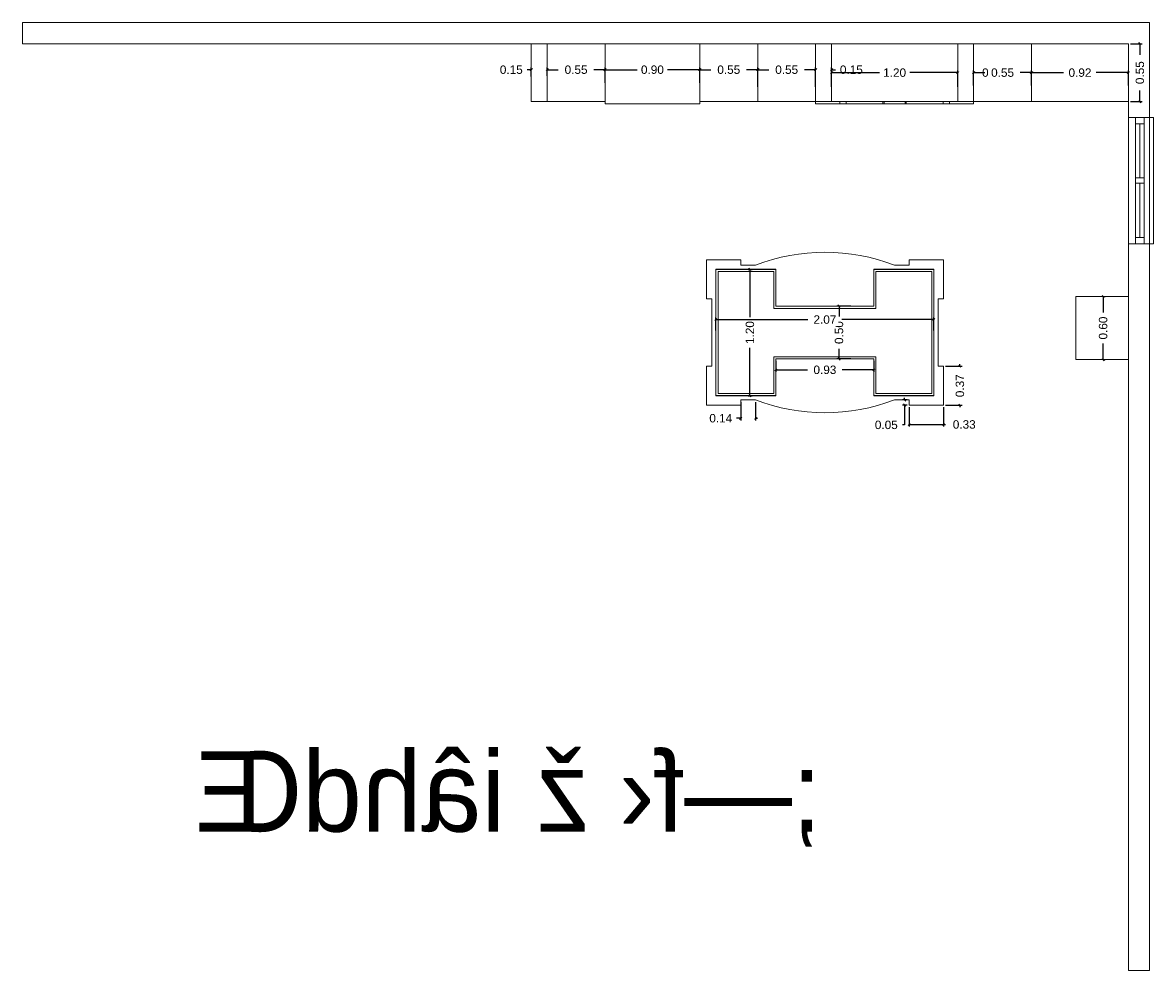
# Model space of a CAD drawing. Header units: inches. Extents: x 0 to 52.4, y -4.5 to 12.6.
# Tile 7 of 8: x 29.6 to 40.3, y 1.3 to 10.3. Entities that reach past the tile are written whole.
import ezdxf

# ---------------------------------------------------------------- set-up
doc = ezdxf.new("R2010")
doc.units = ezdxf.units.IN
doc.header["$MEASUREMENT"] = 0
for name, color, linetype, lineweight in [('A-GENM', 13, 'Continuous', 9), ('A-GLAZ', 151, 'Continuous', 9), ('A-GLAZ-SILL', 1, 'Continuous', 9), ('A-WALL', 113, 'Continuous', 9)]:
    doc.layers.add(name, color=color, linetype=linetype, lineweight=lineweight)
doc.styles.add('Arial', font='txt', dxfattribs={"height": 0.08})
doc.styles.get("Standard").update_dxf_attribs({"font": 'nashkh.shx'})
doc.dimstyles.new('Copy of Standard', dxfattribs={"dimtxt": 0.08, "dimasz": 0.02, "dimexe": 0.02, "dimexo": 0.02, "dimgap": 0.09, "dimtad": 0, "dimtoh": 1, "dimzin": 0, "dimdsep": 46, "dimtxsty": 'Arial', "dimblk": 'OBLIQUE', "dimcen": 0.02, "dimclrt": 1, "dimadec": 0, "dimazin": 0, "dimtfac": 1, "dimtofl": 0, "dimtmove": 0, "dimatfit": 3, "dimfxl": 1, "dimtfill": 1, "dimtolj": 1, "dimtzin": 0, "dimarcsym": 1})

# ---------------------------------------------------------------- blocks, each defined once
blk = doc.blocks.new('Dbl Plain - Dbl Plain-126545-Site')
at = {"layer": 'A-GLAZ'}
for p, q in [((-0.885, 0.025), (0.315, 0.025)), ((-0.885, -0.146), (-0.885, 0.025)), ((-0.885, -0.058), (-0.885, 0.025)), ((-0.885, 0.025), (0.315, 0.025)), ((-0.825, 0.025), (-0.825, -0.058)), ((-0.31, 0.025), (-0.31, -0.058)), ((-0.26, 0.025), (-0.26, -0.058)), ((0.255, 0.025), (0.255, -0.058)), ((0.315, 0.025), (0.315, -0.146)), ((0.315, 0.025), (0.315, -0.058)), ((0.315, -0.058), (-0.885, -0.058)), ((-0.825, -0.017), (-0.31, -0.017)), ((-0.26, -0.017), (0.255, -0.017)), ((0.315, -0.146), (-0.885, -0.146))]:
    blk.add_line(p, q, dxfattribs=at)
at = {"layer": 'A-GLAZ-SILL'}
for p, q in [((-0.885, -0.146), (-0.885, -0.11)), ((0.315, -0.146), (-0.885, -0.146)), ((0.315, -0.11), (0.315, -0.146))]:
    blk.add_line(p, q, dxfattribs=at)
blk = doc.blocks.new('_Oblique')
at = {"color": 0, "linetype": 'ByBlock', "lineweight": -2}
blk.add_line((-0.5, -0.5), (0.5, 0.5), dxfattribs=at)
blk = doc.blocks.new('*D55')
at = {"color": 0, "lineweight": -2, "transparency": 16777216}
for p, q in [((34.559, 9.83), (34.559, 9.858)), ((34.559, 9.838), (34.665, 9.838)), ((35.109, 9.838), (35.002, 9.838)), ((35.109, 9.83), (35.109, 9.858))]:
    blk.add_line(p, q, dxfattribs=at)
at = {"layer": 'Defpoints', "color": 0, "transparency": 16777216}
for p in [(34.559, 9.838), (34.559, 9.81), (35.109, 9.81)]:
    blk.add_point(p, dxfattribs=at)
at = {"color": 0, "lineweight": -2, "transparency": 16777216, "xscale": 0.02, "yscale": 0.02, "zscale": 0.02, "rotation": 180}
blk.add_blockref('_Oblique', (34.559, 9.838), dxfattribs=at)
at = {"color": 0, "lineweight": -2, "transparency": 16777216, "xscale": 0.02, "yscale": 0.02, "zscale": 0.02}
blk.add_blockref('_Oblique', (35.109, 9.838), dxfattribs=at)
at = {"color": 1, "transparency": 16777216, "insert": (34.834, 9.838), "char_height": 0.08, "attachment_point": 5, "style": 'Arial', "bg_fill": 3, "box_fill_scale": 1.25, "bg_fill_color": 256, "bg_fill_true_color": 13158600, "bg_fill_transparency": 0}
blk.add_mtext('\\A1;0.55', dxfattribs=at)
blk = doc.blocks.new('*D56')
at = {"color": 0, "lineweight": -2, "transparency": 16777216}
for p, q in [((34.409, 9.838), (34.369, 9.838)), ((34.409, 9.772), (34.409, 9.858)), ((34.559, 9.781), (34.559, 9.858)), ((34.559, 9.838), (34.579, 9.838))]:
    blk.add_line(p, q, dxfattribs=at)
at = {"layer": 'Defpoints', "color": 0, "transparency": 16777216}
for p in [(34.409, 9.838), (34.409, 9.752), (34.559, 9.761)]:
    blk.add_point(p, dxfattribs=at)
at = {"color": 0, "lineweight": -2, "transparency": 16777216, "xscale": 0.02, "yscale": 0.02, "zscale": 0.02}
blk.add_blockref('_Oblique', (34.409, 9.838), dxfattribs=at)
at = {"color": 0, "lineweight": -2, "transparency": 16777216, "xscale": 0.02, "yscale": 0.02, "zscale": 0.02, "rotation": 180}
blk.add_blockref('_Oblique', (34.559, 9.838), dxfattribs=at)
at = {"color": 1, "transparency": 16777216, "insert": (34.219, 9.838), "char_height": 0.08, "attachment_point": 5, "style": 'Arial', "bg_fill": 3, "box_fill_scale": 1.25, "bg_fill_color": 256, "bg_fill_true_color": 13158600, "bg_fill_transparency": 0}
blk.add_mtext('\\A1;0.15', dxfattribs=at)
blk = doc.blocks.new('*D57')
at = {"color": 0, "lineweight": -2, "transparency": 16777216}
for p, q in [((35.109, 9.712), (35.109, 9.858)), ((35.109, 9.838), (35.414, 9.838)), ((36.009, 9.838), (35.703, 9.838)), ((36.009, 9.712), (36.009, 9.858))]:
    blk.add_line(p, q, dxfattribs=at)
at = {"layer": 'Defpoints', "color": 0, "transparency": 16777216}
for p in [(36.009, 9.838), (35.109, 9.692), (36.009, 9.692)]:
    blk.add_point(p, dxfattribs=at)
at = {"color": 0, "lineweight": -2, "transparency": 16777216, "xscale": 0.02, "yscale": 0.02, "zscale": 0.02, "rotation": 180}
blk.add_blockref('_Oblique', (35.109, 9.838), dxfattribs=at)
at = {"color": 0, "lineweight": -2, "transparency": 16777216, "xscale": 0.02, "yscale": 0.02, "zscale": 0.02}
blk.add_blockref('_Oblique', (36.009, 9.838), dxfattribs=at)
at = {"color": 1, "transparency": 16777216, "insert": (35.559, 9.838), "char_height": 0.08, "attachment_point": 5, "style": 'Arial', "bg_fill": 3, "box_fill_scale": 1.25, "bg_fill_color": 256, "bg_fill_true_color": 13158600, "bg_fill_transparency": 0}
blk.add_mtext('\\A1;0.90', dxfattribs=at)
blk = doc.blocks.new('*D58')
at = {"color": 0, "lineweight": -2, "transparency": 16777216}
for p, q in [((36.009, 9.712), (36.009, 9.858)), ((36.009, 9.838), (36.115, 9.838)), ((36.559, 9.838), (36.452, 9.838)), ((36.559, 9.712), (36.559, 9.858))]:
    blk.add_line(p, q, dxfattribs=at)
at = {"layer": 'Defpoints', "color": 0, "transparency": 16777216}
for p in [(36.559, 9.838), (36.009, 9.692), (36.559, 9.692)]:
    blk.add_point(p, dxfattribs=at)
at = {"color": 0, "lineweight": -2, "transparency": 16777216, "xscale": 0.02, "yscale": 0.02, "zscale": 0.02, "rotation": 180}
blk.add_blockref('_Oblique', (36.009, 9.838), dxfattribs=at)
at = {"color": 0, "lineweight": -2, "transparency": 16777216, "xscale": 0.02, "yscale": 0.02, "zscale": 0.02}
blk.add_blockref('_Oblique', (36.559, 9.838), dxfattribs=at)
at = {"color": 1, "transparency": 16777216, "insert": (36.284, 9.838), "char_height": 0.08, "attachment_point": 5, "style": 'Arial', "bg_fill": 3, "box_fill_scale": 1.25, "bg_fill_color": 256, "bg_fill_true_color": 13158600, "bg_fill_transparency": 0}
blk.add_mtext('\\A1;0.55', dxfattribs=at)
blk = doc.blocks.new('*D59')
at = {"color": 0, "lineweight": -2, "transparency": 16777216}
for p, q in [((36.559, 9.676), (36.559, 9.858)), ((36.559, 9.838), (36.665, 9.838)), ((37.109, 9.838), (37.002, 9.838)), ((37.109, 9.676), (37.109, 9.858))]:
    blk.add_line(p, q, dxfattribs=at)
at = {"layer": 'Defpoints', "color": 0, "transparency": 16777216}
for p in [(37.109, 9.838), (36.559, 9.656), (37.109, 9.656)]:
    blk.add_point(p, dxfattribs=at)
at = {"color": 0, "lineweight": -2, "transparency": 16777216, "xscale": 0.02, "yscale": 0.02, "zscale": 0.02, "rotation": 180}
blk.add_blockref('_Oblique', (36.559, 9.838), dxfattribs=at)
at = {"color": 0, "lineweight": -2, "transparency": 16777216, "xscale": 0.02, "yscale": 0.02, "zscale": 0.02}
blk.add_blockref('_Oblique', (37.109, 9.838), dxfattribs=at)
at = {"color": 1, "transparency": 16777216, "insert": (36.834, 9.838), "char_height": 0.08, "attachment_point": 5, "style": 'Arial', "bg_fill": 3, "box_fill_scale": 1.25, "bg_fill_color": 256, "bg_fill_true_color": 13158600, "bg_fill_transparency": 0}
blk.add_mtext('\\A1;0.55', dxfattribs=at)
blk = doc.blocks.new('*D60')
at = {"color": 0, "lineweight": -2, "transparency": 16777216}
for p, q in [((37.109, 9.838), (37.089, 9.838)), ((37.109, 9.676), (37.109, 9.858)), ((37.259, 9.676), (37.259, 9.858)), ((37.259, 9.838), (37.299, 9.838))]:
    blk.add_line(p, q, dxfattribs=at)
at = {"layer": 'Defpoints', "color": 0, "transparency": 16777216}
for p in [(37.259, 9.838), (37.109, 9.656), (37.259, 9.656)]:
    blk.add_point(p, dxfattribs=at)
at = {"color": 0, "lineweight": -2, "transparency": 16777216, "xscale": 0.02, "yscale": 0.02, "zscale": 0.02}
blk.add_blockref('_Oblique', (37.109, 9.838), dxfattribs=at)
at = {"color": 0, "lineweight": -2, "transparency": 16777216, "xscale": 0.02, "yscale": 0.02, "zscale": 0.02, "rotation": 180}
blk.add_blockref('_Oblique', (37.259, 9.838), dxfattribs=at)
at = {"color": 1, "transparency": 16777216, "insert": (37.448, 9.838), "char_height": 0.08, "attachment_point": 5, "style": 'Arial', "bg_fill": 3, "box_fill_scale": 1.25, "bg_fill_color": 256, "bg_fill_true_color": 13158600, "bg_fill_transparency": 0}
blk.add_mtext('\\A1;0.15', dxfattribs=at)
blk = doc.blocks.new('*D61')
at = {"color": 0, "lineweight": -2, "transparency": 16777216}
for p, q in [((37.259, 9.676), (37.259, 9.83)), ((37.259, 9.81), (37.714, 9.81)), ((38.459, 9.81), (38.003, 9.81)), ((38.459, 9.676), (38.459, 9.83))]:
    blk.add_line(p, q, dxfattribs=at)
at = {"layer": 'Defpoints', "color": 0, "transparency": 16777216}
for p in [(38.459, 9.81), (37.259, 9.656), (38.459, 9.656)]:
    blk.add_point(p, dxfattribs=at)
at = {"color": 0, "lineweight": -2, "transparency": 16777216, "xscale": 0.02, "yscale": 0.02, "zscale": 0.02, "rotation": 180}
blk.add_blockref('_Oblique', (37.259, 9.81), dxfattribs=at)
at = {"color": 0, "lineweight": -2, "transparency": 16777216, "xscale": 0.02, "yscale": 0.02, "zscale": 0.02}
blk.add_blockref('_Oblique', (38.459, 9.81), dxfattribs=at)
at = {"color": 1, "transparency": 16777216, "insert": (37.859, 9.81), "char_height": 0.08, "attachment_point": 5, "style": 'Arial', "bg_fill": 3, "box_fill_scale": 1.25, "bg_fill_color": 256, "bg_fill_true_color": 13158600, "bg_fill_transparency": 0}
blk.add_mtext('\\A1;1.20', dxfattribs=at)
blk = doc.blocks.new('*D62')
at = {"color": 0, "lineweight": -2, "transparency": 16777216}
for p, q in [((38.459, 9.81), (38.439, 9.81)), ((38.459, 9.773), (38.459, 9.83)), ((38.609, 9.741), (38.609, 9.83)), ((38.609, 9.81), (38.649, 9.81))]:
    blk.add_line(p, q, dxfattribs=at)
at = {"layer": 'Defpoints', "color": 0, "transparency": 16777216}
for p in [(38.609, 9.81), (38.459, 9.753), (38.609, 9.721)]:
    blk.add_point(p, dxfattribs=at)
at = {"color": 0, "lineweight": -2, "transparency": 16777216, "xscale": 0.02, "yscale": 0.02, "zscale": 0.02}
blk.add_blockref('_Oblique', (38.459, 9.81), dxfattribs=at)
at = {"color": 0, "lineweight": -2, "transparency": 16777216, "xscale": 0.02, "yscale": 0.02, "zscale": 0.02, "rotation": 180}
blk.add_blockref('_Oblique', (38.609, 9.81), dxfattribs=at)
at = {"color": 1, "transparency": 16777216, "insert": (38.798, 9.81), "char_height": 0.08, "attachment_point": 5, "style": 'Arial', "bg_fill": 3, "box_fill_scale": 1.25, "bg_fill_color": 256, "bg_fill_true_color": 13158600, "bg_fill_transparency": 0}
blk.add_mtext('\\A1;0.15', dxfattribs=at)
blk = doc.blocks.new('*D63')
at = {"color": 0, "lineweight": -2, "transparency": 16777216}
for p, q in [((38.609, 9.687), (38.609, 9.83)), ((38.609, 9.81), (38.715, 9.81)), ((39.159, 9.81), (39.052, 9.81)), ((39.159, 9.687), (39.159, 9.83))]:
    blk.add_line(p, q, dxfattribs=at)
at = {"layer": 'Defpoints', "color": 0, "transparency": 16777216}
for p in [(39.159, 9.81), (38.609, 9.667), (39.159, 9.667)]:
    blk.add_point(p, dxfattribs=at)
at = {"color": 0, "lineweight": -2, "transparency": 16777216, "xscale": 0.02, "yscale": 0.02, "zscale": 0.02, "rotation": 180}
blk.add_blockref('_Oblique', (38.609, 9.81), dxfattribs=at)
at = {"color": 0, "lineweight": -2, "transparency": 16777216, "xscale": 0.02, "yscale": 0.02, "zscale": 0.02}
blk.add_blockref('_Oblique', (39.159, 9.81), dxfattribs=at)
at = {"color": 1, "transparency": 16777216, "insert": (38.884, 9.81), "char_height": 0.08, "attachment_point": 5, "style": 'Arial', "bg_fill": 3, "box_fill_scale": 1.25, "bg_fill_color": 256, "bg_fill_true_color": 13158600, "bg_fill_transparency": 0}
blk.add_mtext('\\A1;0.55', dxfattribs=at)
blk = doc.blocks.new('*D64')
at = {"color": 0, "lineweight": -2, "transparency": 16777216}
for p, q in [((39.159, 9.687), (39.159, 9.83)), ((39.159, 9.81), (39.464, 9.81)), ((40.079, 9.81), (39.773, 9.81)), ((40.079, 9.687), (40.079, 9.83))]:
    blk.add_line(p, q, dxfattribs=at)
at = {"layer": 'Defpoints', "color": 0, "transparency": 16777216}
for p in [(40.079, 9.81), (39.159, 9.667), (40.079, 9.667)]:
    blk.add_point(p, dxfattribs=at)
at = {"color": 0, "lineweight": -2, "transparency": 16777216, "xscale": 0.02, "yscale": 0.02, "zscale": 0.02, "rotation": 180}
blk.add_blockref('_Oblique', (39.159, 9.81), dxfattribs=at)
at = {"color": 0, "lineweight": -2, "transparency": 16777216, "xscale": 0.02, "yscale": 0.02, "zscale": 0.02}
blk.add_blockref('_Oblique', (40.079, 9.81), dxfattribs=at)
at = {"color": 1, "transparency": 16777216, "insert": (39.619, 9.81), "char_height": 0.08, "attachment_point": 5, "style": 'Arial', "bg_fill": 3, "box_fill_scale": 1.25, "bg_fill_color": 256, "bg_fill_true_color": 13158600, "bg_fill_transparency": 0}
blk.add_mtext('\\A1;0.92', dxfattribs=at)
blk = doc.blocks.new('*D65')
at = {"color": 0, "lineweight": -2, "transparency": 16777216}
for p, q in [((39.839, 7.685), (39.839, 7.533)), ((39.849, 7.685), (39.859, 7.685)), ((39.839, 7.085), (39.839, 7.237)), ((39.849, 7.085), (39.859, 7.085))]:
    blk.add_line(p, q, dxfattribs=at)
at = {"layer": 'Defpoints', "color": 0, "transparency": 16777216}
for p in [(39.829, 7.685), (39.829, 7.085), (39.839, 7.085)]:
    blk.add_point(p, dxfattribs=at)
at = {"color": 0, "lineweight": -2, "transparency": 16777216, "xscale": 0.02, "yscale": 0.02, "zscale": 0.02}
for p, rotation in [((39.839, 7.685), 90), ((39.839, 7.085), 270)]:
    blk.add_blockref('_Oblique', p, dxfattribs=dict(at, rotation=rotation))
at = {"color": 1, "transparency": 16777216, "insert": (39.839, 7.385), "char_height": 0.08, "attachment_point": 5, "rotation": 90, "style": 'Arial', "bg_fill": 3, "box_fill_scale": 1.25, "bg_fill_color": 256, "bg_fill_true_color": 13158600, "bg_fill_transparency": 0}
blk.add_mtext('\\A1;0.60', dxfattribs=at)
blk = doc.blocks.new('*D67')
at = {"color": 0, "lineweight": -2, "transparency": 16777216}
for p, q in [((40.099, 10.085), (40.208, 10.085)), ((40.188, 10.085), (40.188, 9.979)), ((40.188, 9.535), (40.188, 9.642)), ((40.099, 9.535), (40.208, 9.535))]:
    blk.add_line(p, q, dxfattribs=at)
at = {"layer": 'Defpoints', "color": 0, "transparency": 16777216}
for p in [(40.079, 10.085), (40.079, 9.535), (40.188, 9.535)]:
    blk.add_point(p, dxfattribs=at)
at = {"color": 0, "lineweight": -2, "transparency": 16777216, "xscale": 0.02, "yscale": 0.02, "zscale": 0.02}
for p, rotation in [((40.188, 10.085), 90), ((40.188, 9.535), 270)]:
    blk.add_blockref('_Oblique', p, dxfattribs=dict(at, rotation=rotation))
at = {"color": 1, "transparency": 16777216, "insert": (40.188, 9.81), "char_height": 0.08, "attachment_point": 5, "rotation": 90, "style": 'Arial', "bg_fill": 3, "box_fill_scale": 1.25, "bg_fill_color": 256, "bg_fill_true_color": 13158600, "bg_fill_transparency": 0}
blk.add_mtext('\\A1;0.55', dxfattribs=at)
blk = doc.blocks.new('Generic Models 2 - Generic Models 2-134094-Level 1')
at = {"layer": 'A-GENM'}
for p, q in [((8.648, -2.265), (8.648, -3.465)), ((9.218, -2.265), (8.648, -2.265)), ((8.648, -2.265), (9.218, -2.265)), ((8.648, -3.465), (8.648, -2.265)), ((8.648, -2.265), (8.648, -2.265)), ((9.218, -2.615), (9.218, -2.265)), ((9.218, -2.265), (9.218, -2.615)), ((9.218, -2.265), (9.218, -2.265)), ((10.718, -2.265), (10.148, -2.265)), ((10.148, -2.265), (10.148, -2.615)), ((10.148, -2.615), (10.148, -2.265)), ((10.148, -2.265), (10.718, -2.265)), ((10.148, -2.265), (10.148, -2.265)), ((10.718, -3.465), (10.718, -2.265)), ((10.718, -2.265), (10.718, -3.465)), ((10.718, -2.265), (10.718, -2.265)), ((10.148, -2.615), (9.218, -2.615)), ((9.218, -2.615), (10.148, -2.615)), ((9.218, -2.615), (9.218, -2.615)), ((10.148, -2.615), (10.148, -2.615)), ((9.218, -3.465), (9.218, -3.115)), ((9.218, -3.115), (10.148, -3.115)), ((10.148, -3.115), (9.218, -3.115)), ((9.218, -3.115), (9.218, -3.465)), ((9.218, -3.115), (9.218, -3.115)), ((10.148, -3.115), (10.148, -3.465)), ((10.148, -3.465), (10.148, -3.115)), ((10.148, -3.115), (10.148, -3.115)), ((8.648, -3.465), (9.218, -3.465)), ((9.218, -3.465), (8.648, -3.465)), ((8.648, -3.465), (8.648, -3.465)), ((9.218, -3.465), (9.218, -3.465)), ((10.148, -3.465), (10.718, -3.465)), ((10.718, -3.465), (10.148, -3.465)), ((10.148, -3.465), (10.148, -3.465)), ((10.718, -3.465), (10.718, -3.465))]:
    blk.add_line(p, q, dxfattribs=at)
blk = doc.blocks.new('*D106')
at = {"color": 0, "lineweight": -2, "transparency": 16777216}
for p, q in [((36.467, 7.942), (36.505, 7.942)), ((36.485, 7.942), (36.485, 7.487)), ((36.485, 6.742), (36.485, 7.198)), ((36.467, 6.742), (36.505, 6.742))]:
    blk.add_line(p, q, dxfattribs=at)
at = {"layer": 'Defpoints', "color": 0, "transparency": 16777216}
for p in [(36.447, 7.942), (36.447, 6.742), (36.485, 6.742)]:
    blk.add_point(p, dxfattribs=at)
at = {"color": 0, "lineweight": -2, "transparency": 16777216, "xscale": 0.02, "yscale": 0.02, "zscale": 0.02}
for p, rotation in [((36.485, 7.942), 90), ((36.485, 6.742), 270)]:
    blk.add_blockref('_Oblique', p, dxfattribs=dict(at, rotation=rotation))
at = {"color": 1, "transparency": 16777216, "insert": (36.485, 7.342), "char_height": 0.08, "attachment_point": 5, "rotation": 90, "style": 'Arial', "bg_fill": 3, "box_fill_scale": 1.25, "bg_fill_color": 256, "bg_fill_true_color": 13158600, "bg_fill_transparency": 0}
blk.add_mtext('\\A1;1.20', dxfattribs=at)
blk = doc.blocks.new('*D107')
at = {"color": 0, "lineweight": -2, "transparency": 16777216}
for p, q in [((36.732, 7.072), (36.732, 6.968)), ((36.732, 6.988), (37.032, 6.988)), ((37.662, 6.988), (37.362, 6.988)), ((37.662, 7.072), (37.662, 6.968))]:
    blk.add_line(p, q, dxfattribs=at)
at = {"layer": 'Defpoints', "color": 0, "transparency": 16777216}
for p in [(36.732, 7.092), (37.662, 7.092), (37.662, 6.988)]:
    blk.add_point(p, dxfattribs=at)
at = {"color": 0, "lineweight": -2, "transparency": 16777216, "xscale": 0.02, "yscale": 0.02, "zscale": 0.02, "rotation": 180}
blk.add_blockref('_Oblique', (36.732, 6.988), dxfattribs=at)
at = {"color": 0, "lineweight": -2, "transparency": 16777216, "xscale": 0.02, "yscale": 0.02, "zscale": 0.02}
blk.add_blockref('_Oblique', (37.662, 6.988), dxfattribs=at)
at = {"color": 1, "transparency": 16777216, "insert": (37.197, 6.988), "char_height": 0.08, "attachment_point": 5, "style": 'Arial', "bg_fill": 3, "box_fill_scale": 1.25, "bg_fill_color": 256, "bg_fill_true_color": 13158600, "bg_fill_transparency": 0}
blk.add_mtext('\\A1;0.93', dxfattribs=at)
blk = doc.blocks.new('*D108')
at = {"color": 0, "lineweight": -2, "transparency": 16777216}
for p, q in [((37.442, 7.592), (37.311, 7.592)), ((37.331, 7.592), (37.331, 7.496)), ((37.442, 7.092), (37.311, 7.092)), ((37.331, 7.092), (37.331, 7.189))]:
    blk.add_line(p, q, dxfattribs=at)
at = {"layer": 'Defpoints', "color": 0, "transparency": 16777216}
for p in [(37.331, 7.592), (37.462, 7.592), (37.462, 7.092)]:
    blk.add_point(p, dxfattribs=at)
at = {"color": 0, "lineweight": -2, "transparency": 16777216, "xscale": 0.02, "yscale": 0.02, "zscale": 0.02}
for p, rotation in [((37.331, 7.592), 90), ((37.331, 7.092), 270)]:
    blk.add_blockref('_Oblique', p, dxfattribs=dict(at, rotation=rotation))
at = {"color": 1, "transparency": 16777216, "insert": (37.331, 7.342), "char_height": 0.08, "attachment_point": 5, "rotation": 90, "style": 'Arial', "bg_fill": 3, "box_fill_scale": 1.25, "bg_fill_color": 256, "bg_fill_true_color": 13158600, "bg_fill_transparency": 0}
blk.add_mtext('\\A1;0.50', dxfattribs=at)
blk = doc.blocks.new('*D109')
at = {"color": 0, "lineweight": -2, "transparency": 16777216}
for p, q in [((36.162, 7.362), (36.162, 7.485)), ((36.162, 7.465), (37.036, 7.465)), ((38.232, 7.465), (37.357, 7.465)), ((38.232, 7.362), (38.232, 7.485))]:
    blk.add_line(p, q, dxfattribs=at)
at = {"layer": 'Defpoints', "color": 0, "transparency": 16777216}
for p in [(36.162, 7.465), (36.162, 7.342), (38.232, 7.342)]:
    blk.add_point(p, dxfattribs=at)
at = {"color": 0, "lineweight": -2, "transparency": 16777216, "xscale": 0.02, "yscale": 0.02, "zscale": 0.02, "rotation": 180}
blk.add_blockref('_Oblique', (36.162, 7.465), dxfattribs=at)
at = {"color": 0, "lineweight": -2, "transparency": 16777216, "xscale": 0.02, "yscale": 0.02, "zscale": 0.02}
blk.add_blockref('_Oblique', (38.232, 7.465), dxfattribs=at)
at = {"color": 1, "transparency": 16777216, "insert": (37.197, 7.465), "char_height": 0.08, "attachment_point": 5, "style": 'Arial', "bg_fill": 3, "box_fill_scale": 1.25, "bg_fill_color": 256, "bg_fill_true_color": 13158600, "bg_fill_transparency": 0}
blk.add_mtext('\\A1;2.07', dxfattribs=at)
blk = doc.blocks.new('*D110')
at = {"color": 0, "lineweight": -2, "transparency": 16777216}
for p, q in [((37.977, 6.702), (37.934, 6.702)), ((37.954, 6.702), (37.954, 6.722)), ((37.977, 6.652), (37.934, 6.652)), ((37.954, 6.652), (37.954, 6.465)), ((37.954, 6.465), (37.934, 6.465))]:
    blk.add_line(p, q, dxfattribs=at)
at = {"layer": 'Defpoints', "color": 0, "transparency": 16777216}
for p in [(37.997, 6.702), (37.954, 6.652), (37.997, 6.652)]:
    blk.add_point(p, dxfattribs=at)
at = {"color": 0, "lineweight": -2, "transparency": 16777216, "xscale": 0.02, "yscale": 0.02, "zscale": 0.02}
for p, rotation in [((37.954, 6.702), 270), ((37.954, 6.652), 90)]:
    blk.add_blockref('_Oblique', p, dxfattribs=dict(at, rotation=rotation))
at = {"color": 1, "transparency": 16777216, "insert": (37.78, 6.465), "char_height": 0.08, "attachment_point": 5, "style": 'Arial', "bg_fill": 3, "box_fill_scale": 1.25, "bg_fill_color": 256, "bg_fill_true_color": 13158600, "bg_fill_transparency": 0}
blk.add_mtext('\\A1;0.05', dxfattribs=at)
blk = doc.blocks.new('*D111')
at = {"color": 0, "lineweight": -2, "transparency": 16777216}
for p, q in [((36.397, 6.682), (36.397, 6.508)), ((36.537, 6.682), (36.537, 6.508)), ((36.397, 6.528), (36.357, 6.528)), ((36.537, 6.528), (36.557, 6.528))]:
    blk.add_line(p, q, dxfattribs=at)
at = {"layer": 'Defpoints', "color": 0, "transparency": 16777216}
for p in [(36.397, 6.702), (36.537, 6.702), (36.397, 6.528)]:
    blk.add_point(p, dxfattribs=at)
at = {"color": 0, "lineweight": -2, "transparency": 16777216, "xscale": 0.02, "yscale": 0.02, "zscale": 0.02}
blk.add_blockref('_Oblique', (36.397, 6.528), dxfattribs=at)
at = {"color": 0, "lineweight": -2, "transparency": 16777216, "xscale": 0.02, "yscale": 0.02, "zscale": 0.02, "rotation": 180}
blk.add_blockref('_Oblique', (36.537, 6.528), dxfattribs=at)
at = {"color": 1, "transparency": 16777216, "insert": (36.208, 6.528), "char_height": 0.08, "attachment_point": 5, "style": 'Arial', "bg_fill": 3, "box_fill_scale": 1.25, "bg_fill_color": 256, "bg_fill_true_color": 13158600, "bg_fill_transparency": 0}
blk.add_mtext('\\A1;0.14', dxfattribs=at)
blk = doc.blocks.new('*D112')
at = {"color": 0, "lineweight": -2, "transparency": 16777216}
for p, q in [((37.997, 6.632), (37.997, 6.449)), ((38.322, 6.632), (38.322, 6.449)), ((37.997, 6.469), (38.322, 6.469)), ((38.322, 6.469), (38.342, 6.469))]:
    blk.add_line(p, q, dxfattribs=at)
at = {"layer": 'Defpoints', "color": 0, "transparency": 16777216}
for p in [(37.997, 6.652), (38.322, 6.652), (38.322, 6.469)]:
    blk.add_point(p, dxfattribs=at)
at = {"color": 0, "lineweight": -2, "transparency": 16777216, "xscale": 0.02, "yscale": 0.02, "zscale": 0.02, "rotation": 180}
blk.add_blockref('_Oblique', (37.997, 6.469), dxfattribs=at)
at = {"color": 0, "lineweight": -2, "transparency": 16777216, "xscale": 0.02, "yscale": 0.02, "zscale": 0.02}
blk.add_blockref('_Oblique', (38.322, 6.469), dxfattribs=at)
at = {"color": 1, "transparency": 16777216, "insert": (38.52, 6.469), "char_height": 0.08, "attachment_point": 5, "style": 'Arial', "bg_fill": 3, "box_fill_scale": 1.25, "bg_fill_color": 256, "bg_fill_true_color": 13158600, "bg_fill_transparency": 0}
blk.add_mtext('\\A1;0.33', dxfattribs=at)
blk = doc.blocks.new('*D113')
at = {"color": 0, "lineweight": -2, "transparency": 16777216}
for p, q in [((38.342, 7.022), (38.499, 7.022)), ((38.479, 7.022), (38.479, 7.042)), ((38.342, 6.652), (38.499, 6.652)), ((38.479, 6.652), (38.479, 6.632))]:
    blk.add_line(p, q, dxfattribs=at)
at = {"layer": 'Defpoints', "color": 0, "transparency": 16777216}
for p in [(38.322, 7.022), (38.479, 7.022), (38.322, 6.652)]:
    blk.add_point(p, dxfattribs=at)
at = {"color": 0, "lineweight": -2, "transparency": 16777216, "xscale": 0.02, "yscale": 0.02, "zscale": 0.02}
for p, rotation in [((38.479, 7.022), 270), ((38.479, 6.652), 90)]:
    blk.add_blockref('_Oblique', p, dxfattribs=dict(at, rotation=rotation))
at = {"color": 1, "transparency": 16777216, "insert": (38.479, 6.837), "char_height": 0.08, "attachment_point": 5, "rotation": 90, "style": 'Arial', "bg_fill": 3, "box_fill_scale": 1.25, "bg_fill_color": 256, "bg_fill_true_color": 13158600, "bg_fill_transparency": 0}
blk.add_mtext('\\A1;0.37', dxfattribs=at)

msp = doc.modelspace()

# ---------------------------------------------------------------- linework, layer by layer
at = {"layer": 'A-GENM'}
for p, q in [((34.559, 10.085), (34.409, 10.085)), ((34.409, 10.085), (34.409, 9.535)), ((34.409, 9.535), (34.409, 10.085)), ((34.409, 10.085), (34.559, 10.085)), ((35.109, 10.085), (34.559, 10.085)), ((34.559, 10.085), (34.559, 9.535)), ((34.559, 9.535), (34.559, 10.085)), ((34.559, 10.085), (35.109, 10.085)), ((34.559, 9.535), (34.559, 10.085)), ((34.559, 10.085), (34.559, 9.535)), ((36.009, 10.085), (35.109, 10.085)), ((35.109, 10.085), (35.109, 9.515)), ((35.109, 9.515), (35.109, 10.085)), ((35.109, 10.085), (36.009, 10.085)), ((35.109, 9.535), (35.109, 10.085)), ((35.109, 10.085), (35.109, 9.535)), ((36.559, 10.085), (36.009, 10.085)), ((36.009, 10.085), (36.009, 9.535)), ((36.009, 9.535), (36.009, 10.085)), ((36.009, 10.085), (36.559, 10.085)), ((36.009, 9.515), (36.009, 10.085)), ((36.009, 10.085), (36.009, 9.515)), ((37.109, 10.085), (36.559, 10.085)), ((36.559, 10.085), (36.559, 9.535)), ((36.559, 9.535), (36.559, 10.085)), ((36.559, 10.085), (37.109, 10.085)), ((36.559, 9.535), (36.559, 10.085)), ((36.559, 10.085), (36.559, 9.535)), ((37.259, 10.085), (37.109, 10.085)), ((37.109, 10.085), (37.109, 9.535)), ((37.109, 9.535), (37.109, 10.085)), ((37.109, 10.085), (37.259, 10.085)), ((38.609, 10.085), (37.109, 10.085)), ((37.109, 10.085), (37.109, 9.535)), ((37.109, 9.535), (37.109, 10.085)), ((37.109, 10.085), (38.609, 10.085)), ((37.109, 9.535), (37.109, 10.085)), ((37.109, 10.085), (37.109, 9.535)), ((37.259, 9.535), (37.259, 10.085)), ((37.259, 10.085), (37.259, 9.535)), ((38.609, 10.085), (38.459, 10.085)), ((38.459, 10.085), (38.459, 9.535)), ((38.459, 9.535), (38.459, 10.085)), ((38.459, 10.085), (38.609, 10.085)), ((39.159, 10.085), (38.609, 10.085)), ((38.609, 10.085), (38.609, 9.535)), ((38.609, 9.535), (38.609, 10.085)), ((38.609, 10.085), (39.159, 10.085)), ((38.609, 9.535), (38.609, 10.085)), ((38.609, 10.085), (38.609, 9.535)), ((38.609, 9.535), (38.609, 10.085)), ((38.609, 10.085), (38.609, 9.535)), ((39.159, 9.535), (39.159, 10.085)), ((39.159, 10.085), (39.159, 9.535)), ((40.079, 10.085), (39.159, 10.085)), ((39.159, 10.085), (39.159, 9.535)), ((39.159, 9.535), (39.159, 10.085)), ((39.159, 10.085), (40.079, 10.085)), ((40.079, 9.535), (40.079, 10.085)), ((40.079, 10.085), (40.079, 9.535)), ((34.409, 9.535), (34.559, 9.535)), ((34.559, 9.535), (34.409, 9.535)), ((34.559, 9.535), (35.109, 9.535)), ((35.109, 9.535), (34.559, 9.535)), ((35.109, 9.515), (36.009, 9.515)), ((36.009, 9.515), (35.109, 9.515)), ((36.009, 9.535), (36.559, 9.535)), ((36.559, 9.535), (36.009, 9.535)), ((36.559, 9.535), (37.109, 9.535)), ((37.109, 9.535), (36.559, 9.535)), ((37.109, 9.535), (37.259, 9.535)), ((37.259, 9.535), (37.109, 9.535)), ((37.109, 9.535), (38.609, 9.535)), ((38.609, 9.535), (37.109, 9.535)), ((37.339, 9.535), (37.109, 9.535)), ((37.109, 9.535), (38.609, 9.535)), ((37.109, 9.535), (37.109, 9.515)), ((37.109, 9.535), (37.109, 9.515)), ((38.609, 9.515), (37.109, 9.515)), ((37.109, 9.515), (37.339, 9.515)), ((37.379, 9.535), (37.339, 9.535)), ((37.339, 9.535), (37.339, 9.515)), ((37.339, 9.515), (37.379, 9.515)), ((37.399, 9.535), (37.379, 9.535)), ((37.379, 9.515), (37.399, 9.515)), ((37.748, 9.535), (37.399, 9.535)), ((37.399, 9.535), (37.399, 9.515)), ((37.399, 9.535), (37.399, 9.515)), ((37.399, 9.515), (37.748, 9.515)), ((37.759, 9.535), (37.748, 9.535)), ((37.748, 9.535), (37.748, 9.515)), ((37.748, 9.515), (37.759, 9.515)), ((37.859, 9.535), (37.759, 9.535)), ((37.759, 9.535), (37.759, 9.515)), ((37.759, 9.515), (37.859, 9.515)), ((37.959, 9.535), (37.859, 9.535)), ((37.859, 9.515), (37.959, 9.515)), ((37.969, 9.535), (37.959, 9.535)), ((37.959, 9.535), (37.959, 9.515)), ((37.959, 9.515), (37.969, 9.515)), ((38.319, 9.535), (37.969, 9.535)), ((37.969, 9.535), (37.969, 9.515)), ((37.969, 9.515), (38.319, 9.515)), ((38.339, 9.535), (38.319, 9.535)), ((38.319, 9.535), (38.319, 9.515)), ((38.319, 9.535), (38.319, 9.515)), ((38.319, 9.515), (38.339, 9.515)), ((38.379, 9.535), (38.339, 9.535)), ((38.339, 9.515), (38.379, 9.515)), ((38.609, 9.535), (38.379, 9.535)), ((38.379, 9.535), (38.379, 9.515)), ((38.379, 9.515), (38.609, 9.515)), ((38.459, 9.535), (38.609, 9.535)), ((38.609, 9.535), (38.459, 9.535)), ((38.609, 9.535), (39.159, 9.535)), ((39.159, 9.535), (38.609, 9.535)), ((38.609, 9.515), (38.609, 9.535)), ((38.609, 9.515), (38.609, 9.535)), ((39.159, 9.535), (40.079, 9.535)), ((40.079, 9.535), (39.159, 9.535)), ((36.397, 8.032), (36.072, 8.032)), ((36.072, 8.032), (36.072, 7.662)), ((36.072, 7.662), (36.072, 8.032)), ((36.072, 8.032), (36.397, 8.032)), ((36.397, 7.982), (36.397, 8.032)), ((36.397, 8.032), (36.397, 7.982)), ((36.537, 7.982), (36.397, 7.982)), ((36.397, 7.982), (36.537, 7.982)), ((37.997, 7.982), (37.857, 7.982)), ((37.857, 7.982), (37.997, 7.982)), ((38.322, 8.032), (37.997, 8.032)), ((37.997, 8.032), (37.997, 7.982)), ((37.997, 7.982), (37.997, 8.032)), ((37.997, 8.032), (38.322, 8.032)), ((38.322, 7.662), (38.322, 8.032)), ((38.322, 8.032), (38.322, 7.662)), ((36.732, 7.942), (36.162, 7.942)), ((36.162, 7.942), (36.162, 6.742)), ((36.162, 6.742), (36.162, 7.942)), ((36.162, 7.942), (36.732, 7.942)), ((36.182, 6.762), (36.182, 7.922)), ((36.182, 7.922), (36.712, 7.922)), ((36.712, 7.922), (36.182, 7.922)), ((36.182, 7.922), (36.182, 6.762)), ((36.712, 7.922), (36.712, 7.572)), ((36.712, 7.572), (36.712, 7.922)), ((36.732, 7.592), (36.732, 7.942)), ((36.732, 7.942), (36.732, 7.592)), ((38.232, 7.942), (37.662, 7.942)), ((37.662, 7.942), (37.662, 7.592)), ((37.662, 7.592), (37.662, 7.942)), ((37.662, 7.942), (38.232, 7.942)), ((37.682, 7.572), (37.682, 7.922)), ((37.682, 7.922), (38.212, 7.922)), ((38.212, 7.922), (37.682, 7.922)), ((37.682, 7.922), (37.682, 7.572)), ((38.212, 7.922), (38.212, 6.762)), ((38.212, 6.762), (38.212, 7.922)), ((38.232, 6.742), (38.232, 7.942)), ((38.232, 7.942), (38.232, 6.742)), ((36.072, 7.662), (36.122, 7.662)), ((36.122, 7.662), (36.072, 7.662)), ((36.122, 7.662), (36.122, 7.022)), ((36.122, 7.022), (36.122, 7.662)), ((38.272, 7.022), (38.272, 7.662)), ((38.272, 7.662), (38.322, 7.662)), ((38.322, 7.662), (38.272, 7.662)), ((38.272, 7.662), (38.272, 7.022)), ((40.079, 7.685), (39.579, 7.685)), ((39.579, 7.685), (39.579, 7.085)), ((39.579, 7.085), (39.579, 7.685)), ((39.579, 7.685), (40.079, 7.685)), ((40.079, 7.085), (40.079, 7.685)), ((40.079, 7.685), (40.079, 7.085)), ((36.712, 7.572), (37.682, 7.572)), ((37.682, 7.572), (36.712, 7.572)), ((37.662, 7.592), (36.732, 7.592)), ((36.732, 7.592), (37.662, 7.592)), ((37.682, 7.112), (36.712, 7.112)), ((36.712, 7.112), (36.712, 6.762)), ((36.712, 6.762), (36.712, 7.112)), ((36.712, 7.112), (37.682, 7.112)), ((36.732, 6.742), (36.732, 7.092)), ((36.732, 7.092), (37.662, 7.092)), ((37.662, 7.092), (36.732, 7.092)), ((36.732, 7.092), (36.732, 6.742)), ((37.662, 7.092), (37.662, 6.742)), ((37.662, 6.742), (37.662, 7.092)), ((37.682, 6.762), (37.682, 7.112)), ((37.682, 7.112), (37.682, 6.762)), ((36.122, 7.022), (36.072, 7.022)), ((36.072, 7.022), (36.072, 6.652)), ((36.072, 6.652), (36.072, 7.022)), ((36.072, 7.022), (36.122, 7.022)), ((38.322, 7.022), (38.272, 7.022)), ((38.272, 7.022), (38.322, 7.022)), ((38.322, 6.652), (38.322, 7.022)), ((38.322, 7.022), (38.322, 6.652)), ((39.579, 7.085), (40.079, 7.085)), ((40.079, 7.085), (39.579, 7.085)), ((36.162, 6.742), (36.732, 6.742)), ((36.732, 6.742), (36.162, 6.742)), ((36.712, 6.762), (36.182, 6.762)), ((36.182, 6.762), (36.712, 6.762)), ((36.397, 6.652), (36.397, 6.702)), ((36.397, 6.702), (36.537, 6.702)), ((36.537, 6.702), (36.397, 6.702)), ((36.397, 6.702), (36.397, 6.652)), ((37.662, 6.742), (38.232, 6.742)), ((38.232, 6.742), (37.662, 6.742)), ((38.212, 6.762), (37.682, 6.762)), ((37.682, 6.762), (38.212, 6.762)), ((37.857, 6.702), (37.997, 6.702)), ((37.997, 6.702), (37.857, 6.702)), ((37.997, 6.702), (37.997, 6.652)), ((37.997, 6.652), (37.997, 6.702)), ((36.072, 6.652), (36.397, 6.652)), ((36.397, 6.652), (36.072, 6.652)), ((37.997, 6.652), (38.322, 6.652)), ((38.322, 6.652), (37.997, 6.652))]:
    msp.add_line(p, q, dxfattribs=at)
for centre, start, end in [((37.197, 6.239), 69.2704, 110.7296), ((37.197, 6.239), 69.2704, 110.7296), ((37.197, 8.446), 249.2704, 290.7296), ((37.197, 8.446), 249.2704, 290.7296)]:
    msp.add_arc(centre, 1.865, start, end, dxfattribs=at)
at = {"layer": 'A-WALL'}
for p, q in [((40.279, 10.285), (29.579, 10.285)), ((29.579, 10.085), (29.579, 10.285)), ((40.279, 1.285), (40.279, 10.285)), ((40.079, 10.085), (29.579, 10.085)), ((40.079, 1.285), (40.079, 10.085)), ((40.279, 9.385), (40.079, 9.385)), ((40.079, 8.185), (40.279, 8.185)), ((40.279, 1.285), (40.079, 1.285))]:
    msp.add_line(p, q, dxfattribs=at)

# ---------------------------------------------------------------- block references
at = {"layer": 'A-GENM'}
msp.add_blockref('Generic Models 2 - Generic Models 2-134094-Level 1', (27.513, 10.208), dxfattribs=at)
at = {"layer": 'A-GLAZ', "rotation": 89.99999999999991}
msp.add_blockref('Dbl Plain - Dbl Plain-126545-Site', (40.17, 9.07), dxfattribs=at)

# ---------------------------------------------------------------- texts
at = {"text_generation_flag": 2}
msp.add_text(';—f‹\xa0ž iâhdŒ', height=0.76335, dxfattribs=at).set_placement((37.168, 2.603))

# ---------------------------------------------------------------- next in the draw order: dimensions: what is measured, and where the dimension line sits
for base, p1, p2, picture, middle in [((34.559, 9.838), (35.109, 9.81), (34.559, 9.81), '*D55', (34.834, 9.838)), ((37.662, 6.988), (36.732, 7.092), (37.662, 7.092), '*D107', (37.197, 6.988))]:
    dim = msp.add_linear_dim(base=base, p1=p1, p2=p2, dimstyle='Copy of Standard')
    dim.commit()
    dim.dimension.update_dxf_attribs({"geometry": picture, "text_midpoint": middle})
for base, p1, p2, picture, middle in [((36.485, 6.742), (36.447, 7.942), (36.447, 6.742), '*D106', (36.485, 7.342)), ((39.839, 7.085), (39.829, 7.685), (39.829, 7.085), '*D65', (39.839, 7.385))]:
    dim = msp.add_linear_dim(base=base, p1=p1, p2=p2, angle=90, dimstyle='Copy of Standard')
    dim.commit()
    dim.dimension.update_dxf_attribs({"geometry": picture, "text_midpoint": middle})
dim = msp.add_linear_dim(base=(37.954, 6.652), p1=(37.997, 6.702), p2=(37.997, 6.652), angle=90, dimstyle='Copy of Standard')
dim.commit()
dim.dimension.update_dxf_attribs({"geometry": '*D110', "text_midpoint": (37.78, 6.465), "dimtype": 160})

# ---------------------------------------------------------------- next in the draw order: dimensions: what is measured, and where the dimension line sits
for base, p1, p2, picture, middle in [((34.409, 9.838), (34.559, 9.761), (34.409, 9.752), '*D56', (34.219, 9.838)), ((36.009, 9.838), (35.109, 9.692), (36.009, 9.692), '*D57', (35.559, 9.838)), ((36.397, 6.528), (36.537, 6.702), (36.397, 6.702), '*D111', (36.208, 6.528)), ((38.321560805, 6.469169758), (37.996560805, 6.652448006), (38.321560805, 6.652448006), '*D112', (38.519947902, 6.469169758))]:
    dim = msp.add_linear_dim(base=base, p1=p1, p2=p2, dimstyle='Copy of Standard')
    dim.commit()
    dim.dimension.update_dxf_attribs({"geometry": picture, "text_midpoint": middle})
dim = msp.add_linear_dim(base=(37.331, 7.592), p1=(37.462, 7.092), p2=(37.462, 7.592), angle=90, dimstyle='Copy of Standard')
dim.commit()
dim.dimension.update_dxf_attribs({"geometry": '*D108', "text_midpoint": (37.331, 7.342)})

# ---------------------------------------------------------------- next in the draw order: dimensions: what is measured, and where the dimension line sits
for base, p1, p2, picture, middle in [((36.559, 9.838), (36.009, 9.692), (36.559, 9.692), '*D58', (36.284, 9.838)), ((36.162, 7.465), (38.232, 7.342), (36.162, 7.342), '*D109', (37.197, 7.465))]:
    dim = msp.add_linear_dim(base=base, p1=p1, p2=p2, dimstyle='Copy of Standard')
    dim.commit()
    dim.dimension.update_dxf_attribs({"geometry": picture, "text_midpoint": middle})
dim = msp.add_linear_dim(base=(38.479, 7.022), p1=(38.322, 6.652), p2=(38.322, 7.022), angle=90, dimstyle='Copy of Standard')
dim.commit()
dim.dimension.update_dxf_attribs({"geometry": '*D113', "text_midpoint": (38.479, 6.837)})

# ---------------------------------------------------------------- next in the draw order: dimensions: what is measured, and where the dimension line sits
dim = msp.add_linear_dim(base=(37.109, 9.838), p1=(36.559, 9.656), p2=(37.109, 9.656), dimstyle='Copy of Standard')
dim.commit()
dim.dimension.update_dxf_attribs({"geometry": '*D59', "text_midpoint": (36.834, 9.838)})

# ---------------------------------------------------------------- next in the draw order: dimensions: what is measured, and where the dimension line sits
dim = msp.add_linear_dim(base=(37.259, 9.838), p1=(37.109, 9.656), p2=(37.259, 9.656), dimstyle='Copy of Standard')
dim.commit()
dim.dimension.update_dxf_attribs({"geometry": '*D60', "text_midpoint": (37.448, 9.838)})

# ---------------------------------------------------------------- next in the draw order: dimensions: what is measured, and where the dimension line sits
dim = msp.add_linear_dim(base=(38.459, 9.81), p1=(37.259, 9.656), p2=(38.459, 9.656), dimstyle='Copy of Standard')
dim.commit()
dim.dimension.update_dxf_attribs({"geometry": '*D61', "text_midpoint": (37.859, 9.81)})

# ---------------------------------------------------------------- next in the draw order: dimensions: what is measured, and where the dimension line sits
dim = msp.add_linear_dim(base=(38.609, 9.81), p1=(38.459, 9.753), p2=(38.609, 9.721), dimstyle='Copy of Standard')
dim.commit()
dim.dimension.update_dxf_attribs({"geometry": '*D62', "text_midpoint": (38.798, 9.81)})

# ---------------------------------------------------------------- next in the draw order: dimensions: what is measured, and where the dimension line sits
dim = msp.add_linear_dim(base=(39.159, 9.81), p1=(38.609, 9.667), p2=(39.159, 9.667), dimstyle='Copy of Standard')
dim.commit()
dim.dimension.update_dxf_attribs({"geometry": '*D63', "text_midpoint": (38.884, 9.81)})

# ---------------------------------------------------------------- next in the draw order: dimensions: what is measured, and where the dimension line sits
dim = msp.add_linear_dim(base=(40.079, 9.81), p1=(39.159, 9.667), p2=(40.079, 9.667), dimstyle='Copy of Standard')
dim.commit()
dim.dimension.update_dxf_attribs({"geometry": '*D64', "text_midpoint": (39.619, 9.81)})

# ---------------------------------------------------------------- next in the draw order: dimensions: what is measured, and where the dimension line sits
dim = msp.add_linear_dim(base=(40.188, 9.535), p1=(40.079, 10.085), p2=(40.079, 9.535), angle=90, dimstyle='Copy of Standard')
dim.commit()
dim.dimension.update_dxf_attribs({"geometry": '*D67', "text_midpoint": (40.188, 9.81)})

doc.saveas('drawing.dxf')
